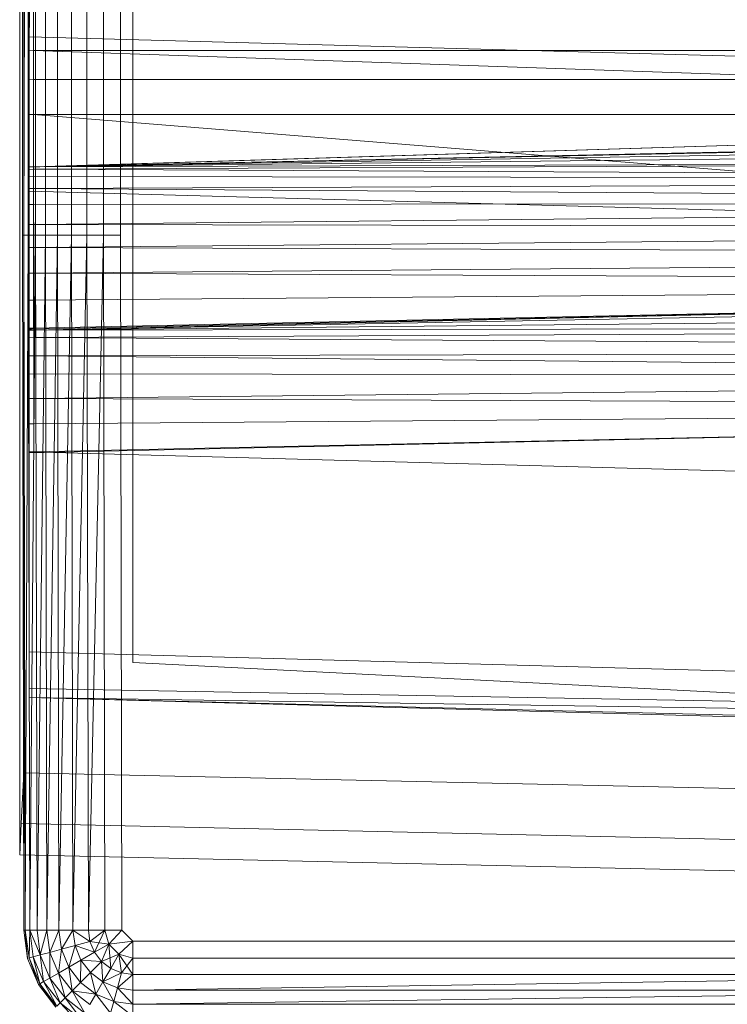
# Model space of a CAD drawing. Header units: metres. Extents: x 391.1 to 427.5, y 12.7 to 28.4.
# Tile 87 of 135: x 407.5527 to 407.6478, y 27.0359 to 27.1683. Entities that reach past the tile are written whole.
import ezdxf

# ---------------------------------------------------------------- set-up
doc = ezdxf.new("R2010")
doc.units = ezdxf.units.M
doc.layers.add('A-DETL-____-MBND', color=7, linetype='Continuous', lineweight=18)
doc.layers.add('A-GENM-____-OTLN', color=7, linetype='Continuous', lineweight=18)

# ---------------------------------------------------------------- blocks, each defined once
blk = doc.blocks.new('Family - LONDR55-XX_ZZ-ARQ-CAA-M3D-Londres55-154724-04_PCI_P1')
at = {"layer": 'A-DETL-____-MBND', "color": 253, "true_color": 0xaaaaaa}
for p, q in [((0.01465, 0.72691), (0.38826, 0.72691)), ((0.01465, 0.72691), (0.38826, 0.72691)), ((0.03874, 0.72747), (0.36709, 0.72747)), ((0.36709, 0.72747), (0.03874, 0.72747)), ((0.36709, 0.72691), (0.03874, 0.72691)), ((0.03874, 0.72691), (0.36709, 0.72691)), ((0.10805, 0.72711), (0.29485, 0.72711)), ((0.10805, 0.72711), (0.29485, 0.72711)), ((0.10805, 0.72691), (0.29485, 0.72691)), ((0.10805, 0.72691), (0.29485, 0.72691)), ((0.10805, 0.72691), (0.29485, 0.72691)), ((0.29485, 0.72691), (0.10805, 0.72631)), ((0.10805, 0.72631), (0.29485, 0.72691)), ((0.29485, 0.72711), (0.29485, 0.72691)), ((0.29485, 0.72711), (0.38826, 0.72691)), ((0.29485, 0.72711), (0.29485, 0.72691)), ((0.29485, 0.72711), (0.38826, 0.72691)), ((0.29485, 0.72711), (0.29485, 0.72691)), ((0.29485, 0.72691), (0.29485, 0.72631)), ((0.29485, 0.72691), (0.38826, 0.72671)), ((0.29485, 0.72691), (0.29485, 0.72631)), ((0.38826, 0.72691), (0.29485, 0.72691)), ((0.29485, 0.72691), (0.38826, 0.72671)), ((0.29485, 0.72691), (0.29485, 0.72631)), ((0.29485, 0.72691), (0.38826, 0.72691)), ((0.29485, 0.72691), (0.38826, 0.72671)), ((0.38826, 0.72671), (0.29485, 0.72631)), ((0.29485, 0.72631), (0.38826, 0.72671)), ((0.36709, 0.72747), (0.37392, 0.72747)), ((0.37392, 0.72747), (0.36709, 0.72747)), ((0.37392, 0.72725), (0.36709, 0.72691)), ((0.36709, 0.72691), (0.37392, 0.72725)), ((0.3742, 0.40749), (0.36709, 0.72691)), ((0.3742, 0.40749), (0.36709, 0.72691)), ((0.37392, 0.72747), (0.37814, 0.72747)), ((0.37814, 0.72747), (0.37392, 0.72747)), ((0.37814, 0.72747), (0.37392, 0.72725)), ((0.37392, 0.72725), (0.37814, 0.72747)), ((0.38104, 0.40776), (0.37392, 0.72725)), ((0.38104, 0.40776), (0.37392, 0.72725)), ((0.38526, 0.40793), (0.37814, 0.72747)), ((0.38526, 0.40793), (0.37814, 0.72747)), ((0.38826, 0.72691), (0.38826, 0.72671)), ((0.38826, 0.72691), (0.39205, 0.72641)), ((0.38826, 0.72691), (0.39205, 0.72641)), ((0.38826, 0.72691), (0.39205, 0.72641)), ((0.38826, 0.72691), (0.38826, 0.72671)), ((0.38826, 0.72691), (0.39205, 0.72641)), ((0.38826, 0.72691), (0.38826, 0.72671)), ((0.38826, 0.72671), (0.38826, 0.72611)), ((0.38826, 0.72671), (0.392, 0.72621)), ((0.38826, 0.72671), (0.38826, 0.72611)), ((0.39205, 0.72641), (0.38826, 0.72671)), ((0.38826, 0.72671), (0.392, 0.72621)), ((0.38826, 0.72671), (0.38826, 0.72611)), ((0.38826, 0.72671), (0.39205, 0.72641)), ((0.38826, 0.72671), (0.392, 0.72621)), ((0.10805, 0.72631), (0.29485, 0.72631)), ((0.10805, 0.72631), (0.29485, 0.72631)), ((0.29485, 0.72631), (0.10805, 0.72534)), ((0.10805, 0.72631), (0.29485, 0.72631)), ((0.10805, 0.72534), (0.29485, 0.72631)), ((0.12028, 0.7262), (0.28568, 0.7262)), ((0.1359, 0.7262), (0.27007, 0.7262)), ((0.26951, 0.7262), (0.13591, 0.7262)), ((0.13594, 0.72561), (0.27003, 0.72561)), ((0.13594, 0.72561), (0.27003, 0.72561)), ((0.27003, 0.72561), (0.13594, 0.72561)), ((0.13594, 0.72561), (0.27003, 0.72561)), ((0.24439, 0.7262), (0.26816, 0.7262)), ((0.26816, 0.7262), (0.28224, 0.21652)), ((0.26816, 0.7262), (0.28891, 0.7262)), ((0.28568, 0.7262), (0.26951, 0.2042)), ((0.26951, 0.7262), (0.27006, 0.7262)), ((0.26951, 0.2042), (0.28565, 0.7256)), ((0.26951, 0.2042), (0.28565, 0.7256)), ((0.27007, 0.7262), (0.27003, 0.72561)), ((0.27007, 0.7262), (0.27003, 0.72561)), ((0.27003, 0.72561), (0.27006, 0.7262)), ((0.27006, 0.7262), (0.27003, 0.72561)), ((0.27003, 0.72561), (0.27003, 0.44571)), ((0.27003, 0.72561), (0.27965, 0.44571)), ((0.27003, 0.72561), (0.27003, 0.44571)), ((0.28565, 0.7256), (0.27003, 0.72561)), ((0.27003, 0.72561), (0.28565, 0.7256)), ((0.27003, 0.72561), (0.27965, 0.44571)), ((0.27003, 0.72561), (0.27003, 0.44571)), ((0.27003, 0.72561), (0.27392, 0.72561)), ((0.27003, 0.72561), (0.27003, 0.44571)), ((0.27392, 0.72561), (0.27003, 0.72561)), ((0.27003, 0.21593), (0.28565, 0.7256)), ((0.27003, 0.21593), (0.28565, 0.7256)), ((0.27394, 0.7262), (0.27006, 0.7262)), ((0.28563, 0.7262), (0.27007, 0.7262)), ((0.27394, 0.7262), (0.27392, 0.72561)), ((0.27394, 0.7262), (0.27392, 0.72561)), ((0.27392, 0.72561), (0.27392, 0.44571)), ((0.27392, 0.72561), (0.27859, 0.72561)), ((0.27392, 0.72561), (0.27392, 0.44571)), ((0.27859, 0.72561), (0.27392, 0.72561)), ((0.27859, 0.7262), (0.27394, 0.7262)), ((0.27859, 0.7262), (0.27859, 0.72561)), ((0.27861, 0.7262), (0.27859, 0.72561)), ((0.27861, 0.7262), (0.27859, 0.7262)), ((0.27859, 0.72561), (0.27859, 0.7262)), ((0.27862, 0.7262), (0.27859, 0.72561)), ((0.27859, 0.72561), (0.27861, 0.7262)), ((0.27862, 0.7262), (0.27859, 0.72561)), ((0.27859, 0.72561), (0.27859, 0.44571)), ((0.27859, 0.72561), (0.30126, 0.44572)), ((0.27859, 0.72561), (0.27859, 0.44571)), ((0.3076, 0.72555), (0.27859, 0.72561)), ((0.27859, 0.72561), (0.3076, 0.72555)), ((0.27859, 0.72561), (0.30126, 0.44572)), ((0.27862, 0.7262), (0.27861, 0.7262)), ((0.30752, 0.7262), (0.27862, 0.7262)), ((0.28565, 0.7256), (0.27965, 0.44571)), ((0.27965, 0.44571), (0.28565, 0.7256)), ((0.28565, 0.7256), (0.27965, 0.44571)), ((0.27965, 0.44571), (0.28565, 0.7256)), ((0.28565, 0.7256), (0.27996, 0.44571)), ((0.27996, 0.44571), (0.28565, 0.7256)), ((0.28565, 0.7256), (0.28094, 0.44571)), ((0.28094, 0.44571), (0.28565, 0.7256)), ((0.28565, 0.7256), (0.28254, 0.44571)), ((0.28254, 0.44571), (0.28565, 0.7256)), ((0.28565, 0.7256), (0.28471, 0.44571)), ((0.28471, 0.44571), (0.28565, 0.7256)), ((0.28471, 0.44571), (0.28596, 0.7256)), ((0.28471, 0.44571), (0.28596, 0.7256)), ((0.28563, 0.7262), (0.28565, 0.7256)), ((0.28568, 0.7262), (0.28563, 0.7262)), ((0.28565, 0.7256), (0.28563, 0.7262)), ((0.28568, 0.7262), (0.28565, 0.7256)), ((0.28568, 0.7262), (0.28565, 0.7256)), ((0.28568, 0.7262), (0.28565, 0.7256)), ((0.28568, 0.7262), (0.28565, 0.7256)), ((0.28565, 0.7256), (0.28596, 0.7256)), ((0.28596, 0.7256), (0.28565, 0.7256)), ((0.28599, 0.7262), (0.28568, 0.7262)), ((0.28599, 0.7262), (0.28596, 0.7256)), ((0.28599, 0.7262), (0.28596, 0.7256)), ((0.28596, 0.7256), (0.28739, 0.44571)), ((0.28596, 0.7256), (0.28694, 0.7256)), ((0.28596, 0.7256), (0.28739, 0.44571)), ((0.28694, 0.7256), (0.28596, 0.7256)), ((0.28697, 0.7262), (0.28599, 0.7262)), ((0.28697, 0.7262), (0.28694, 0.7256)), ((0.28697, 0.7262), (0.28694, 0.7256)), ((0.28694, 0.7256), (0.28739, 0.44571)), ((0.28694, 0.7256), (0.28854, 0.7256)), ((0.28694, 0.7256), (0.28739, 0.44571)), ((0.28854, 0.7256), (0.28694, 0.7256)), ((0.28856, 0.7262), (0.28697, 0.7262)), ((0.28854, 0.7256), (0.28739, 0.44571)), ((0.28739, 0.44571), (0.28854, 0.7256)), ((0.28856, 0.7262), (0.28854, 0.7256)), ((0.28856, 0.7262), (0.28854, 0.7256)), ((0.28854, 0.7256), (0.29049, 0.44571)), ((0.28854, 0.7256), (0.29071, 0.7256)), ((0.28854, 0.7256), (0.29049, 0.44571)), ((0.29071, 0.7256), (0.28854, 0.7256)), ((0.29073, 0.7262), (0.28856, 0.7262)), ((0.28891, 0.7262), (0.30299, 0.21652)), ((0.28891, 0.7262), (0.32395, 0.7262)), ((0.29071, 0.7256), (0.29049, 0.44571)), ((0.29049, 0.44571), (0.29071, 0.7256)), ((0.29049, 0.44571), (0.29339, 0.7256)), ((0.29049, 0.44571), (0.29339, 0.7256)), ((0.29073, 0.7262), (0.29071, 0.7256)), ((0.29073, 0.7262), (0.29071, 0.7256)), ((0.29071, 0.7256), (0.29339, 0.7256)), ((0.29339, 0.7256), (0.29071, 0.7256)), ((0.2934, 0.7262), (0.29073, 0.7262)), ((0.2934, 0.7262), (0.29339, 0.7256)), ((0.2934, 0.7262), (0.29339, 0.7256)), ((0.29339, 0.7256), (0.2934, 0.7262)), ((0.2934, 0.7262), (0.29339, 0.7256)), ((0.29339, 0.7256), (0.29392, 0.44571)), ((0.29339, 0.7256), (0.29649, 0.7256)), ((0.29339, 0.7256), (0.29392, 0.44571)), ((0.29649, 0.7256), (0.29339, 0.7256)), ((0.29649, 0.7262), (0.2934, 0.7262)), ((0.29649, 0.7256), (0.29392, 0.44571)), ((0.29392, 0.44571), (0.29649, 0.7256)), ((0.29485, 0.72631), (0.29485, 0.72534)), ((0.29485, 0.72631), (0.38826, 0.72611)), ((0.29485, 0.72631), (0.29485, 0.72534)), ((0.29485, 0.72631), (0.38826, 0.72611)), ((0.29485, 0.72631), (0.29485, 0.72534)), ((0.29485, 0.72631), (0.38826, 0.72611)), ((0.38826, 0.72611), (0.29485, 0.72534)), ((0.29485, 0.72534), (0.38826, 0.72611)), ((0.29649, 0.7262), (0.29649, 0.7256)), ((0.29649, 0.7262), (0.29649, 0.7256)), ((0.29649, 0.7262), (0.29649, 0.7262)), ((0.29649, 0.7256), (0.29649, 0.7262)), ((0.2965, 0.7262), (0.29649, 0.7256)), ((0.2965, 0.7262), (0.29649, 0.7262)), ((0.29649, 0.7256), (0.29649, 0.7262)), ((0.2965, 0.7262), (0.29649, 0.7256)), ((0.29649, 0.7256), (0.29758, 0.44571)), ((0.29992, 0.7256), (0.29649, 0.7256)), ((0.29649, 0.7256), (0.29992, 0.7256)), ((0.29649, 0.7256), (0.29758, 0.44571)), ((0.29992, 0.7262), (0.2965, 0.7262)), ((0.29992, 0.7256), (0.29758, 0.44571)), ((0.29758, 0.44571), (0.29992, 0.7256)), ((0.29992, 0.7262), (0.29992, 0.7256)), ((0.29992, 0.7262), (0.29992, 0.7256)), ((0.29992, 0.7262), (0.29992, 0.7262)), ((0.29992, 0.7256), (0.29992, 0.7262)), ((0.29993, 0.7262), (0.29992, 0.7256)), ((0.29993, 0.7262), (0.29992, 0.7262)), ((0.29992, 0.7256), (0.29992, 0.7262)), ((0.29993, 0.7262), (0.29992, 0.7256)), ((0.29992, 0.7256), (0.30135, 0.44571)), ((0.29992, 0.7256), (0.30358, 0.7256)), ((0.29992, 0.7256), (0.30135, 0.44571)), ((0.30358, 0.7256), (0.29992, 0.7256)), ((0.30358, 0.7262), (0.29993, 0.7262)), ((0.3076, 0.72555), (0.30126, 0.44572)), ((0.30126, 0.44572), (0.3076, 0.72555)), ((0.30749, 0.7262), (0.30135, 0.44571)), ((0.30358, 0.7256), (0.30135, 0.44571)), ((0.30135, 0.44571), (0.30358, 0.7256)), ((0.30135, 0.44571), (0.30735, 0.7256)), ((0.30135, 0.44571), (0.30735, 0.7256)), ((0.3076, 0.72555), (0.30226, 0.44566)), ((0.30226, 0.44566), (0.3076, 0.72555)), ((0.30358, 0.7262), (0.30358, 0.7256)), ((0.30359, 0.7262), (0.30358, 0.7256)), ((0.30359, 0.7262), (0.30358, 0.7262)), ((0.30358, 0.7256), (0.30358, 0.7262)), ((0.30359, 0.7262), (0.30358, 0.7256)), ((0.30358, 0.7256), (0.30735, 0.7256)), ((0.30735, 0.7256), (0.30358, 0.7256)), ((0.30735, 0.7262), (0.30359, 0.7262)), ((0.3076, 0.72555), (0.30471, 0.44566)), ((0.30471, 0.44566), (0.3076, 0.72555)), ((0.3076, 0.72555), (0.30715, 0.44566)), ((0.30715, 0.44566), (0.3076, 0.72555)), ((0.30715, 0.44566), (0.3086, 0.72555)), ((0.30715, 0.44566), (0.3086, 0.72555)), ((0.30739, 0.7262), (0.30735, 0.7256)), ((0.30735, 0.7262), (0.30735, 0.7256)), ((0.30736, 0.7262), (0.30735, 0.7256)), ((0.30736, 0.7262), (0.30735, 0.7262)), ((0.30735, 0.7256), (0.30735, 0.7262)), ((0.30737, 0.7262), (0.30735, 0.7256)), ((0.30735, 0.7256), (0.30736, 0.7262)), ((0.30739, 0.7262), (0.30735, 0.7256)), ((0.30735, 0.7256), (0.30737, 0.7262)), ((0.30737, 0.7262), (0.30736, 0.7262)), ((0.30739, 0.7262), (0.30737, 0.7262)), ((0.30749, 0.7262), (0.30739, 0.7262)), ((0.30752, 0.7262), (0.3076, 0.72555)), ((0.30763, 0.7262), (0.30752, 0.7262)), ((0.3076, 0.72555), (0.30752, 0.7262)), ((0.30763, 0.7262), (0.3076, 0.72555)), ((0.30763, 0.7262), (0.3076, 0.72555)), ((0.3076, 0.72555), (0.3086, 0.72555)), ((0.3086, 0.72555), (0.3076, 0.72555)), ((0.30863, 0.7262), (0.30763, 0.7262)), ((0.30863, 0.7262), (0.3086, 0.72555)), ((0.30863, 0.7262), (0.3086, 0.72555)), ((0.3086, 0.72555), (0.31043, 0.44566)), ((0.3086, 0.72555), (0.31105, 0.72555)), ((0.3086, 0.72555), (0.31043, 0.44566)), ((0.31105, 0.72555), (0.3086, 0.72555)), ((0.31107, 0.7262), (0.30863, 0.7262)), ((0.31105, 0.72555), (0.31043, 0.44566)), ((0.31043, 0.44566), (0.31105, 0.72555)), ((0.31107, 0.7262), (0.31105, 0.72555)), ((0.31107, 0.7262), (0.31105, 0.72555)), ((0.31105, 0.72555), (0.31384, 0.44566)), ((0.31105, 0.72555), (0.31349, 0.72555)), ((0.31105, 0.72555), (0.31384, 0.44566)), ((0.31349, 0.72555), (0.31105, 0.72555)), ((0.3135, 0.7262), (0.31107, 0.7262)), ((0.3135, 0.7262), (0.31349, 0.72555)), ((0.3135, 0.7262), (0.31349, 0.72555)), ((0.31349, 0.72555), (0.31384, 0.44566)), ((0.31349, 0.72555), (0.31677, 0.72555)), ((0.31349, 0.72555), (0.31384, 0.44566)), ((0.31677, 0.72555), (0.31349, 0.72555)), ((0.31677, 0.7262), (0.3135, 0.7262)), ((0.31677, 0.72555), (0.31384, 0.44566)), ((0.31384, 0.44566), (0.31677, 0.72555)), ((0.31677, 0.7262), (0.31677, 0.72555)), ((0.31677, 0.7262), (0.31677, 0.72555)), ((0.31677, 0.7262), (0.31677, 0.7262)), ((0.31677, 0.72555), (0.31677, 0.7262)), ((0.32018, 0.7262), (0.31677, 0.7262)), ((0.31677, 0.7262), (0.31677, 0.72555)), ((0.31677, 0.72555), (0.31794, 0.44566)), ((0.32019, 0.72555), (0.31677, 0.72555)), ((0.31677, 0.72555), (0.32019, 0.72555)), ((0.31677, 0.72555), (0.31794, 0.44566)), ((0.32408, 0.7262), (0.31794, 0.44566)), ((0.32019, 0.72555), (0.31794, 0.44566)), ((0.31794, 0.44566), (0.32019, 0.72555)), ((0.31794, 0.44566), (0.32395, 0.72555)), ((0.31794, 0.44566), (0.32395, 0.72555)), ((0.32018, 0.7262), (0.32019, 0.72555)), ((0.32019, 0.7262), (0.32018, 0.7262)), ((0.32019, 0.72555), (0.32018, 0.7262)), ((0.32019, 0.7262), (0.32019, 0.72555)), ((0.3202, 0.7262), (0.32019, 0.72555)), ((0.3202, 0.7262), (0.32019, 0.7262)), ((0.32019, 0.72555), (0.32019, 0.7262)), ((0.3202, 0.7262), (0.32019, 0.72555)), ((0.32019, 0.72555), (0.32395, 0.72555)), ((0.32395, 0.72555), (0.32019, 0.72555)), ((0.32394, 0.7262), (0.3202, 0.7262)), ((0.32394, 0.7262), (0.32395, 0.72555)), ((0.32395, 0.7262), (0.32394, 0.7262)), ((0.32395, 0.72555), (0.32394, 0.7262)), ((0.32395, 0.7262), (0.33803, 0.21652)), ((0.32395, 0.7262), (0.35083, 0.7262)), ((0.32397, 0.7262), (0.32395, 0.72555)), ((0.32395, 0.7262), (0.32395, 0.72555)), ((0.32396, 0.7262), (0.32395, 0.72555)), ((0.32396, 0.7262), (0.32395, 0.7262)), ((0.32395, 0.72555), (0.32395, 0.7262)), ((0.32397, 0.7262), (0.32395, 0.72555)), ((0.32395, 0.72555), (0.32396, 0.7262)), ((0.32397, 0.7262), (0.32396, 0.7262)), ((0.32408, 0.7262), (0.32397, 0.7262)), ((0.35083, 0.7262), (0.36491, 0.21652)), ((0.35083, 0.7262), (0.35578, 0.7262)), ((0.35578, 0.7262), (0.36491, 0.21652)), ((0.35578, 0.7262), (0.35697, 0.7262)), ((0.35697, 0.7262), (0.36491, 0.21652)), ((0.35697, 0.7262), (0.36986, 0.21652)), ((0.35697, 0.7262), (0.37104, 0.21652)), ((0.392, 0.72621), (0.38826, 0.72611)), ((0.38826, 0.72611), (0.392, 0.72621)), ((0.38826, 0.72611), (0.38826, 0.72514)), ((0.38826, 0.72611), (0.39184, 0.72564)), ((0.38826, 0.72611), (0.38826, 0.72514)), ((0.38826, 0.72611), (0.39159, 0.7247)), ((0.38826, 0.72611), (0.38826, 0.72514)), ((0.38826, 0.72611), (0.39184, 0.72564)), ((0.38826, 0.72611), (0.39159, 0.7247)), ((0.38826, 0.72611), (0.39184, 0.72564)), ((0.39184, 0.72564), (0.39159, 0.7247)), ((0.39184, 0.72564), (0.39159, 0.7247)), ((0.39159, 0.7247), (0.39184, 0.72564)), ((0.392, 0.72621), (0.39184, 0.72564)), ((0.392, 0.72621), (0.39184, 0.72564)), ((0.39184, 0.72564), (0.392, 0.72621)), ((0.39184, 0.72564), (0.39518, 0.72425)), ((0.39184, 0.72564), (0.39518, 0.72425)), ((0.39184, 0.72564), (0.39548, 0.72477)), ((0.39184, 0.72564), (0.39548, 0.72477)), ((0.39184, 0.72564), (0.39518, 0.72425)), ((0.39205, 0.72641), (0.392, 0.72621)), ((0.39205, 0.72641), (0.392, 0.72621)), ((0.392, 0.72621), (0.39205, 0.72641)), ((0.392, 0.72621), (0.39548, 0.72477)), ((0.392, 0.72621), (0.39548, 0.72477)), ((0.392, 0.72621), (0.39558, 0.72494)), ((0.392, 0.72621), (0.39558, 0.72494)), ((0.392, 0.72621), (0.39548, 0.72477)), ((0.39205, 0.72641), (0.39558, 0.72494)), ((0.39205, 0.72641), (0.39558, 0.72494)), ((0.39205, 0.72641), (0.39558, 0.72494)), ((0.39205, 0.72641), (0.39558, 0.72494)), ((0.10805, 0.72534), (0.29485, 0.72534)), ((0.10805, 0.72534), (0.29485, 0.72534)), ((0.10805, 0.72534), (0.29485, 0.72534)), ((0.29485, 0.72534), (0.29485, 0.72402)), ((0.29485, 0.72534), (0.38826, 0.72514)), ((0.29485, 0.72534), (0.29485, 0.72402)), ((0.29485, 0.72534), (0.38826, 0.72514)), ((0.29485, 0.72534), (0.29485, 0.72402)), ((0.29485, 0.72534), (0.38826, 0.72514)), ((0.38826, 0.72514), (0.29485, 0.72402)), ((0.29485, 0.72402), (0.38826, 0.72514)), ((0.38826, 0.72514), (0.38826, 0.72382)), ((0.39159, 0.7247), (0.38826, 0.72514)), ((0.38826, 0.72514), (0.38826, 0.72382)), ((0.39159, 0.7247), (0.38826, 0.72514)), ((0.38826, 0.72514), (0.39159, 0.7247)), ((0.38826, 0.72514), (0.38826, 0.72382)), ((0.39159, 0.7247), (0.38826, 0.72382)), ((0.38826, 0.72382), (0.39159, 0.7247)), ((0.39159, 0.7247), (0.39125, 0.72342)), ((0.39159, 0.7247), (0.39125, 0.72342)), ((0.39125, 0.72342), (0.39159, 0.7247)), ((0.39159, 0.7247), (0.3947, 0.72341)), ((0.39159, 0.7247), (0.3947, 0.72341)), ((0.39159, 0.7247), (0.39518, 0.72425)), ((0.39159, 0.7247), (0.39518, 0.72425)), ((0.39159, 0.7247), (0.3947, 0.72341)), ((0.39518, 0.72425), (0.3947, 0.72341)), ((0.39518, 0.72425), (0.3947, 0.72341)), ((0.3947, 0.72341), (0.39518, 0.72425)), ((0.39548, 0.72477), (0.39518, 0.72425)), ((0.39548, 0.72477), (0.39518, 0.72425)), ((0.39518, 0.72425), (0.39548, 0.72477)), ((0.39518, 0.72425), (0.39805, 0.72205)), ((0.39518, 0.72425), (0.39805, 0.72205)), ((0.39518, 0.72425), (0.39847, 0.72247)), ((0.39518, 0.72425), (0.39847, 0.72247)), ((0.39518, 0.72425), (0.39805, 0.72205)), ((0.39558, 0.72494), (0.39548, 0.72477)), ((0.39558, 0.72494), (0.39548, 0.72477)), ((0.39548, 0.72477), (0.39558, 0.72494)), ((0.39548, 0.72477), (0.39847, 0.72247)), ((0.39548, 0.72477), (0.39847, 0.72247)), ((0.39548, 0.72477), (0.39862, 0.72262)), ((0.39548, 0.72477), (0.39862, 0.72262)), ((0.39548, 0.72477), (0.39847, 0.72247)), ((0.39558, 0.72494), (0.39862, 0.72262)), ((0.39558, 0.72494), (0.39862, 0.72262)), ((0.39558, 0.72494), (0.39862, 0.72262)), ((0.39558, 0.72494), (0.39862, 0.72262)), ((0.10805, 0.72402), (0.29485, 0.72402)), ((0.10805, 0.72402), (0.29485, 0.72402)), ((0.10805, 0.72402), (0.29485, 0.72402)), ((0.29485, 0.72402), (0.38826, 0.72382)), ((0.29485, 0.72402), (0.29485, 0.72239)), ((0.29485, 0.72402), (0.38826, 0.72382)), ((0.29485, 0.72402), (0.29485, 0.72239)), ((0.29485, 0.72402), (0.38826, 0.72382)), ((0.38826, 0.72382), (0.29485, 0.72239)), ((0.29485, 0.72239), (0.38826, 0.72382)), ((0.38826, 0.72382), (0.38826, 0.72219)), ((0.38826, 0.72382), (0.39125, 0.72342)), ((0.38826, 0.72382), (0.38826, 0.72219)), ((0.38826, 0.72382), (0.39125, 0.72342)), ((0.38826, 0.72382), (0.38826, 0.72219)), ((0.38826, 0.72382), (0.39125, 0.72342)), ((0.39125, 0.72342), (0.38826, 0.72219)), ((0.38826, 0.72219), (0.39125, 0.72342)), ((0.39125, 0.72342), (0.39083, 0.72185)), ((0.39125, 0.72342), (0.39083, 0.72185)), ((0.39083, 0.72185), (0.39125, 0.72342)), ((0.39125, 0.72342), (0.39404, 0.72227)), ((0.39125, 0.72342), (0.39404, 0.72227)), ((0.39125, 0.72342), (0.3947, 0.72341)), ((0.39125, 0.72342), (0.3947, 0.72341)), ((0.39125, 0.72342), (0.39404, 0.72227)), ((0.3947, 0.72341), (0.39404, 0.72227)), ((0.3947, 0.72341), (0.39404, 0.72227)), ((0.39404, 0.72227), (0.3947, 0.72341)), ((0.3947, 0.72341), (0.39736, 0.72136)), ((0.3947, 0.72341), (0.39736, 0.72136)), ((0.3947, 0.72341), (0.39805, 0.72205)), ((0.3947, 0.72341), (0.39805, 0.72205)), ((0.3947, 0.72341), (0.39736, 0.72136)), ((0.10805, 0.72239), (0.29485, 0.72239)), ((0.10805, 0.72239), (0.29485, 0.72239)), ((0.10805, 0.72239), (0.29485, 0.72239)), ((0.29485, 0.72239), (0.38826, 0.72219)), ((0.29485, 0.72239), (0.29485, 0.72051)), ((0.29485, 0.72239), (0.38826, 0.72219)), ((0.29485, 0.72239), (0.29485, 0.72051)), ((0.29485, 0.72239), (0.38826, 0.72219)), ((0.38826, 0.72219), (0.29485, 0.72051)), ((0.29485, 0.72051), (0.38826, 0.72219)), ((0.38826, 0.72219), (0.38826, 0.72031)), ((0.38826, 0.72219), (0.39083, 0.72185)), ((0.38826, 0.72219), (0.38826, 0.72031)), ((0.38826, 0.72219), (0.39083, 0.72185)), ((0.38826, 0.72219), (0.38826, 0.72031)), ((0.38826, 0.72219), (0.39083, 0.72185)), ((0.39083, 0.72185), (0.38826, 0.72031)), ((0.38826, 0.72031), (0.39083, 0.72185)), ((0.39083, 0.72185), (0.39034, 0.72003)), ((0.39083, 0.72185), (0.39034, 0.72003)), ((0.39034, 0.72003), (0.39083, 0.72185)), ((0.39083, 0.72185), (0.39404, 0.72227)), ((0.39083, 0.72185), (0.39404, 0.72227)), ((0.39083, 0.72185), (0.39322, 0.72086)), ((0.39083, 0.72185), (0.39322, 0.72086)), ((0.39083, 0.72185), (0.39322, 0.72086)), ((0.39404, 0.72227), (0.39322, 0.72086)), ((0.39404, 0.72227), (0.39322, 0.72086)), ((0.39322, 0.72086), (0.39404, 0.72227)), ((0.39404, 0.72227), (0.39643, 0.72043)), ((0.39404, 0.72227), (0.39643, 0.72043)), ((0.39404, 0.72227), (0.39736, 0.72136)), ((0.39404, 0.72227), (0.39736, 0.72136)), ((0.39404, 0.72227), (0.39643, 0.72043)), ((0.39805, 0.72205), (0.39736, 0.72136)), ((0.39805, 0.72205), (0.39736, 0.72136)), ((0.39736, 0.72136), (0.39805, 0.72205)), ((0.39847, 0.72247), (0.39805, 0.72205)), ((0.39847, 0.72247), (0.39805, 0.72205)), ((0.39805, 0.72205), (0.39847, 0.72247)), ((0.39805, 0.72205), (0.40025, 0.71918)), ((0.39805, 0.72205), (0.40025, 0.71918)), ((0.39805, 0.72205), (0.40077, 0.71948)), ((0.39805, 0.72205), (0.40077, 0.71948)), ((0.39805, 0.72205), (0.40025, 0.71918)), ((0.10805, 0.72051), (0.29485, 0.72051)), ((0.10805, 0.72051), (0.29485, 0.72051)), ((0.10805, 0.72051), (0.29485, 0.72051)), ((0.29485, 0.72051), (0.38826, 0.72031)), ((0.29485, 0.72051), (0.29485, 0.71843)), ((0.29485, 0.72051), (0.38826, 0.72031)), ((0.29485, 0.72051), (0.29485, 0.71843)), ((0.29485, 0.72051), (0.38826, 0.72031)), ((0.38826, 0.72031), (0.29485, 0.71843)), ((0.29485, 0.71843), (0.38826, 0.72031)), ((0.38826, 0.72031), (0.38826, 0.71823)), ((0.38826, 0.72031), (0.39034, 0.72003)), ((0.38826, 0.72031), (0.38826, 0.71823)), ((0.38826, 0.72031), (0.3898, 0.71802)), ((0.38826, 0.72031), (0.38826, 0.71823)), ((0.38826, 0.72031), (0.39034, 0.72003)), ((0.38826, 0.72031), (0.3898, 0.71802)), ((0.38826, 0.72031), (0.39034, 0.72003)), ((0.39034, 0.72003), (0.39322, 0.72086)), ((0.39034, 0.72003), (0.39322, 0.72086)), ((0.39322, 0.72086), (0.39228, 0.71923)), ((0.39322, 0.72086), (0.39228, 0.71923)), ((0.39228, 0.71923), (0.39322, 0.72086)), ((0.39322, 0.72086), (0.39528, 0.71928)), ((0.39322, 0.72086), (0.39528, 0.71928)), ((0.39322, 0.72086), (0.39643, 0.72043)), ((0.39322, 0.72086), (0.39643, 0.72043)), ((0.39322, 0.72086), (0.39528, 0.71928)), ((0.39643, 0.72043), (0.39528, 0.71928)), ((0.39643, 0.72043), (0.39528, 0.71928)), ((0.39528, 0.71928), (0.39643, 0.72043)), ((0.39736, 0.72136), (0.39643, 0.72043)), ((0.39736, 0.72136), (0.39643, 0.72043)), ((0.39643, 0.72043), (0.39736, 0.72136)), ((0.39643, 0.72043), (0.39827, 0.71804)), ((0.39643, 0.72043), (0.39686, 0.71722)), ((0.39643, 0.72043), (0.39827, 0.71804)), ((0.39643, 0.72043), (0.39686, 0.71722)), ((0.39643, 0.72043), (0.39941, 0.7187)), ((0.39643, 0.72043), (0.39941, 0.7187)), ((0.39643, 0.72043), (0.39827, 0.71804)), ((0.39736, 0.72136), (0.39941, 0.7187)), ((0.39736, 0.72136), (0.39941, 0.7187)), ((0.39736, 0.72136), (0.40025, 0.71918)), ((0.39736, 0.72136), (0.40025, 0.71918)), ((0.39736, 0.72136), (0.39941, 0.7187)), ((0.39034, 0.72003), (0.3898, 0.71802)), ((0.39034, 0.72003), (0.3898, 0.71802)), ((0.3898, 0.71802), (0.39034, 0.72003)), ((0.39034, 0.72003), (0.39228, 0.71923)), ((0.39034, 0.72003), (0.39124, 0.71743)), ((0.39034, 0.72003), (0.39228, 0.71923)), ((0.39034, 0.72003), (0.39124, 0.71743)), ((0.39034, 0.72003), (0.39228, 0.71923)), ((0.39228, 0.71923), (0.39124, 0.71743)), ((0.39228, 0.71923), (0.39124, 0.71743)), ((0.39124, 0.71743), (0.39228, 0.71923)), ((0.39228, 0.71923), (0.39528, 0.71928)), ((0.39228, 0.71923), (0.39528, 0.71928)), ((0.39228, 0.71923), (0.39395, 0.71795)), ((0.39228, 0.71923), (0.39248, 0.71648)), ((0.39228, 0.71923), (0.39395, 0.71795)), ((0.39228, 0.71923), (0.39248, 0.71648)), ((0.39228, 0.71923), (0.39395, 0.71795)), ((0.39528, 0.71928), (0.39395, 0.71795)), ((0.39528, 0.71928), (0.39395, 0.71795)), ((0.39395, 0.71795), (0.39528, 0.71928)), ((0.39528, 0.71928), (0.39686, 0.71722)), ((0.39528, 0.71928), (0.39686, 0.71722)), ((0.39528, 0.71928), (0.39686, 0.71722)), ((0.10805, 0.71843), (0.29485, 0.71843)), ((0.10805, 0.71843), (0.29485, 0.71843)), ((0.10805, 0.71843), (0.29485, 0.71843)), ((0.29485, 0.71843), (0.38826, 0.71823)), ((0.29485, 0.71843), (0.29485, 0.71621)), ((0.29485, 0.71843), (0.38826, 0.71823)), ((0.29485, 0.71843), (0.29485, 0.71621)), ((0.29485, 0.71843), (0.38826, 0.71823)), ((0.38826, 0.71823), (0.29485, 0.71621)), ((0.29485, 0.71621), (0.38826, 0.71823)), ((0.38826, 0.71823), (0.38826, 0.71601)), ((0.3898, 0.71802), (0.38826, 0.71823)), ((0.38826, 0.71823), (0.38826, 0.71601)), ((0.3898, 0.71802), (0.38826, 0.71823)), ((0.38826, 0.71823), (0.3898, 0.71802)), ((0.38826, 0.71823), (0.38826, 0.71601)), ((0.3898, 0.71802), (0.38826, 0.71601)), ((0.3898, 0.71802), (0.38826, 0.71601)), ((0.38826, 0.71601), (0.3898, 0.71802)), ((0.38826, 0.71601), (0.39124, 0.71743)), ((0.38826, 0.71601), (0.39124, 0.71743)), ((0.3898, 0.71802), (0.39013, 0.71551)), ((0.3898, 0.71802), (0.39124, 0.71743)), ((0.3898, 0.71802), (0.39124, 0.71743)), ((0.3898, 0.71802), (0.39124, 0.71743)), ((0.39124, 0.71743), (0.39013, 0.71551)), ((0.39124, 0.71743), (0.39013, 0.71551)), ((0.39013, 0.71551), (0.39124, 0.71743)), ((0.39124, 0.71743), (0.39248, 0.71648)), ((0.39124, 0.71743), (0.39248, 0.71648)), ((0.39124, 0.71743), (0.39248, 0.71648)), ((0.39395, 0.71795), (0.39248, 0.71648)), ((0.39395, 0.71795), (0.39248, 0.71648)), ((0.39248, 0.71648), (0.39395, 0.71795)), ((0.39395, 0.71795), (0.39523, 0.71628)), ((0.39395, 0.71795), (0.39523, 0.71628)), ((0.39395, 0.71795), (0.39686, 0.71722)), ((0.39395, 0.71795), (0.39523, 0.71628)), ((0.39395, 0.71795), (0.39686, 0.71722)), ((0.39827, 0.71804), (0.39686, 0.71722)), ((0.39827, 0.71804), (0.39686, 0.71722)), ((0.39686, 0.71722), (0.39827, 0.71804)), ((0.10805, 0.71621), (0.29485, 0.71621)), ((0.10805, 0.71621), (0.29485, 0.71621)), ((0.10805, 0.71621), (0.29485, 0.71621)), ((0.29485, 0.71621), (0.38826, 0.71601)), ((0.29485, 0.71621), (0.29485, 0.71393)), ((0.29485, 0.71621), (0.38826, 0.71601)), ((0.29485, 0.71621), (0.29485, 0.71393)), ((0.29485, 0.71621), (0.38826, 0.71601)), ((0.39248, 0.71648), (0.39013, 0.71551)), ((0.39013, 0.71551), (0.39248, 0.71648)), ((0.39013, 0.71551), (0.39248, 0.71648)), ((0.39248, 0.71648), (0.39151, 0.71413)), ((0.39248, 0.71648), (0.39343, 0.71524)), ((0.39248, 0.71648), (0.39343, 0.71524)), ((0.39248, 0.71648), (0.39523, 0.71628)), ((0.39248, 0.71648), (0.39343, 0.71524)), ((0.39248, 0.71648), (0.39523, 0.71628)), ((0.39523, 0.71628), (0.39343, 0.71524)), ((0.39523, 0.71628), (0.39343, 0.71524)), ((0.39343, 0.71524), (0.39523, 0.71628)), ((0.39523, 0.71628), (0.39402, 0.7138)), ((0.39402, 0.7138), (0.39523, 0.71628)), ((0.39686, 0.71722), (0.39523, 0.71628)), ((0.39686, 0.71722), (0.39523, 0.71628)), ((0.39523, 0.71628), (0.39686, 0.71722)), ((0.39523, 0.71628), (0.39603, 0.71434)), ((0.39523, 0.71628), (0.39603, 0.71434)), ((0.39523, 0.71628), (0.39785, 0.71483)), ((0.39523, 0.71628), (0.39603, 0.71434)), ((0.39523, 0.71628), (0.39785, 0.71483)), ((0.39686, 0.71722), (0.39785, 0.71483)), ((0.39686, 0.71722), (0.39785, 0.71483)), ((0.39686, 0.71722), (0.39942, 0.71525)), ((0.39686, 0.71722), (0.39785, 0.71483)), ((0.39686, 0.71722), (0.39942, 0.71525)), ((0.38826, 0.71601), (0.38826, 0.71373)), ((0.38826, 0.71601), (0.39013, 0.71551)), ((0.38826, 0.71601), (0.38826, 0.71373)), ((0.38826, 0.71373), (0.38826, 0.71601)), ((0.38826, 0.71601), (0.39013, 0.71551)), ((0.38826, 0.71601), (0.39013, 0.71551)), ((0.39013, 0.71551), (0.38826, 0.71373)), ((0.38826, 0.71373), (0.39013, 0.71551)), ((0.38826, 0.71373), (0.39013, 0.71551)), ((0.39013, 0.71551), (0.38973, 0.71226)), ((0.38973, 0.71226), (0.39013, 0.71551)), ((0.39013, 0.71551), (0.39151, 0.71413)), ((0.39013, 0.71551), (0.39151, 0.71413)), ((0.39013, 0.71551), (0.39343, 0.71524)), ((0.39013, 0.71551), (0.39151, 0.71413)), ((0.39013, 0.71551), (0.39343, 0.71524)), ((0.39343, 0.71524), (0.39151, 0.71413)), ((0.39343, 0.71524), (0.39151, 0.71413)), ((0.39151, 0.71413), (0.39343, 0.71524)), ((0.39343, 0.71524), (0.39402, 0.7138)), ((0.39343, 0.71524), (0.39402, 0.7138)), ((0.39343, 0.71524), (0.39402, 0.7138)), ((0.39785, 0.71483), (0.39603, 0.71434)), ((0.39785, 0.71483), (0.39603, 0.71434)), ((0.39603, 0.71434), (0.39785, 0.71483)), ((0.39942, 0.71525), (0.39785, 0.71483)), ((0.39942, 0.71525), (0.39785, 0.71483)), ((0.39785, 0.71483), (0.39942, 0.71525)), ((0.39785, 0.71483), (0.39819, 0.71226)), ((0.39785, 0.71483), (0.39819, 0.71226)), ((0.39785, 0.71483), (0.39982, 0.71226)), ((0.39785, 0.71483), (0.39819, 0.71226)), ((0.39785, 0.71483), (0.39982, 0.71226)), ((0.10805, 0.71393), (0.29485, 0.71393)), ((0.10805, 0.71393), (0.29485, 0.71393)), ((0.10805, 0.71393), (0.29485, 0.71393)), ((0.29485, 0.71393), (0.38826, 0.71373)), ((0.29485, 0.71393), (0.38826, 0.71373)), ((0.29485, 0.71393), (0.38826, 0.71373)), ((0.38826, 0.71373), (0.38973, 0.71226)), ((0.38826, 0.71373), (0.38973, 0.71226)), ((0.38826, 0.71373), (0.38973, 0.71226)), ((0.39151, 0.71413), (0.38973, 0.71226)), ((0.38973, 0.71226), (0.39151, 0.71413)), ((0.38973, 0.71226), (0.39151, 0.71413)), ((0.39151, 0.71413), (0.39201, 0.71226)), ((0.39151, 0.71413), (0.39402, 0.7138)), ((0.39151, 0.71413), (0.39201, 0.71226)), ((0.39151, 0.71413), (0.39402, 0.7138)), ((0.39151, 0.71413), (0.39423, 0.71226)), ((0.39151, 0.71413), (0.39201, 0.71226)), ((0.39151, 0.71413), (0.39402, 0.7138)), ((0.39151, 0.71413), (0.39423, 0.71226)), ((0.39402, 0.7138), (0.39201, 0.71226)), ((0.39402, 0.7138), (0.39603, 0.71434)), ((0.39402, 0.7138), (0.39603, 0.71434)), ((0.39402, 0.7138), (0.39603, 0.71434)), ((0.39402, 0.7138), (0.39423, 0.71226)), ((0.39402, 0.7138), (0.39423, 0.71226)), ((0.39402, 0.7138), (0.39423, 0.71226)), ((0.39603, 0.71434), (0.39423, 0.71226)), ((0.39423, 0.71226), (0.39603, 0.71434)), ((0.39603, 0.71434), (0.39631, 0.71226)), ((0.39603, 0.71434), (0.39631, 0.71226)), ((0.39603, 0.71434), (0.39819, 0.71226)), ((0.39603, 0.71434), (0.39631, 0.71226)), ((0.39603, 0.71434), (0.39819, 0.71226)), ((0.35226, 0.71226), (0.04887, 0.71226)), ((0.35226, 0.71226), (0.04887, 0.71226)), ((0.3592, 0.57586), (0.35226, 0.71226)), ((0.35226, 0.71226), (0.36063, 0.54781)), ((0.38973, 0.71226), (0.38973, 0.57723)), ((0.38973, 0.71226), (0.39201, 0.71226)), ((0.38973, 0.71226), (0.38973, 0.57723)), ((0.38973, 0.71226), (0.39201, 0.71226)), ((0.38973, 0.71226), (0.38973, 0.57723)), ((0.38973, 0.71226), (0.39201, 0.71226)), ((0.39201, 0.71226), (0.39201, 0.57723)), ((0.39201, 0.71226), (0.39423, 0.71226)), ((0.39201, 0.71226), (0.39201, 0.57723)), ((0.39423, 0.71226), (0.39201, 0.71226)), ((0.39201, 0.71226), (0.39423, 0.71226)), ((0.39201, 0.71226), (0.39201, 0.57723)), ((0.39423, 0.71226), (0.39423, 0.57723)), ((0.39423, 0.71226), (0.39631, 0.71226)), ((0.39423, 0.71226), (0.39423, 0.57723)), ((0.39423, 0.71226), (0.39631, 0.71226)), ((0.39423, 0.71226), (0.39423, 0.57723)), ((0.39631, 0.71226), (0.39423, 0.57723)), ((0.39423, 0.71226), (0.39631, 0.71226)), ((0.39423, 0.57723), (0.39631, 0.71226)), ((0.39631, 0.71226), (0.39631, 0.57723)), ((0.39819, 0.71226), (0.39631, 0.71226)), ((0.39631, 0.71226), (0.39631, 0.57723)), ((0.39819, 0.71226), (0.39631, 0.71226)), ((0.39631, 0.71226), (0.39819, 0.71226)), ((0.39631, 0.71226), (0.39631, 0.57723)), ((0.39819, 0.71226), (0.39631, 0.57723)), ((0.39631, 0.57723), (0.39819, 0.71226)), ((0.39819, 0.71226), (0.39819, 0.57723)), ((0.39982, 0.71226), (0.39819, 0.71226)), ((0.39819, 0.71226), (0.39819, 0.57723)), ((0.39982, 0.71226), (0.39819, 0.71226)), ((0.39819, 0.71226), (0.39982, 0.71226)), ((0.39819, 0.71226), (0.39819, 0.57723))]:
    blk.add_line(p, q, dxfattribs=at)
blk = doc.blocks.new('Family - Inodor P1-154725-04_PCI_P1')
at = {"extrusion": (0, 0, -1), "zscale": -1, "rotation": 180}
blk.add_blockref('Family - LONDR55-XX_ZZ-ARQ-CAA-M3D-Londres55-154724-04_PCI_P1', (0, 0), dxfattribs=at)
blk = doc.blocks.new('LONDR55-XX_ZZ-ARQ-CAA-M3D-Londres55_ifc-1-04_PCI_P1')
at = {"layer": 'A-GENM-____-OTLN', "color": 253, "lineweight": 18, "true_color": 0xaaaaaa, "rotation": 270}
blk.add_blockref('Family - Inodor P1-154725-04_PCI_P1', (408.28015, 27.43417), dxfattribs=at)

msp = doc.modelspace()

# ---------------------------------------------------------------- block references
at = {"lineweight": 5}
msp.add_blockref('LONDR55-XX_ZZ-ARQ-CAA-M3D-Londres55_ifc-1-04_PCI_P1', (0, 0), dxfattribs=at)

doc.saveas('drawing.dxf')
